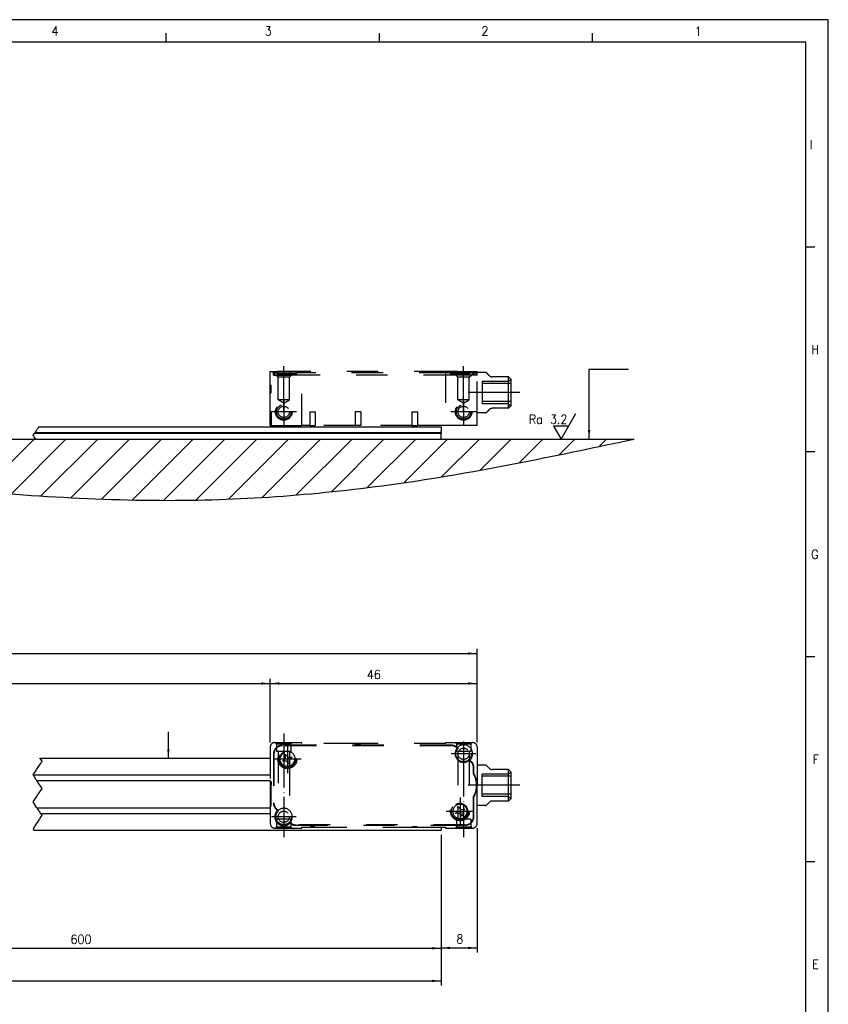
# Model space of a CAD drawing. Header units: millimetres. Extents: x -85 to 2008, y -72 to 348.
# Tile 5 of 6: x 329 to 509, y 129 to 348. Entities that reach past the tile are written whole.
import ezdxf

# ---------------------------------------------------------------- set-up
doc = ezdxf.new("R2010")
doc.units = ezdxf.units.MM
doc.linetypes.add('DASHED', pattern=[15, 7, -8])
doc.linetypes.add('DOT_CENTER', pattern=[14, 12, -1, 0, -1])
doc.layers.add('1', color=7, linetype='Continuous')
doc.styles.add('CONVERTER_11', font='txt.shx', dxfattribs={"width": 0.9})
doc.dimstyles.new('ME10_DIM_21', dxfattribs={"dimtxt": 2, "dimasz": 2, "dimexe": 1, "dimexo": 1, "dimgap": 1, "dimtad": 1, "dimdsep": 46, "dimtxsty": 'CONVERTER_11', "dimsah": 1, "dimcen": 0.09, "dimclrd": 2, "dimclre": 2, "dimclrt": 2, "dimadec": 0, "dimazin": 0, "dimtfac": 1, "dimtdec": 4, "dimtix": 1, "dimtmove": 0, "dimatfit": 3, "dimfxl": 1, "dimtolj": 1, "dimtzin": 0, "dimarcsym": 0})
doc.dimstyles.new('ME10_DIM_22', dxfattribs={"dimtxt": 2, "dimasz": 2, "dimexe": 1, "dimexo": 1, "dimgap": 1, "dimtad": 1, "dimdsep": 46, "dimtxsty": 'CONVERTER_11', "dimsah": 1, "dimcen": 0.09, "dimclrd": 2, "dimclre": 2, "dimclrt": 2, "dimadec": 0, "dimazin": 0, "dimtfac": 1, "dimtdec": 4, "dimtix": 1, "dimtmove": 0, "dimatfit": 3, "dimfxl": 1, "dimtolj": 1, "dimtzin": 0, "dimarcsym": 0})
doc.dimstyles.new('ME10_DIM_23', dxfattribs={"dimtxt": 2, "dimasz": 2, "dimexe": 1, "dimexo": 1, "dimgap": 1, "dimtad": 1, "dimdsep": 46, "dimtxsty": 'CONVERTER_11', "dimsah": 1, "dimcen": 0.09, "dimclrd": 2, "dimclre": 2, "dimclrt": 2, "dimadec": 0, "dimazin": 0, "dimtfac": 1, "dimtdec": 4, "dimtix": 1, "dimtmove": 0, "dimatfit": 3, "dimfxl": 1, "dimtolj": 1, "dimtzin": 0, "dimarcsym": 0})
doc.dimstyles.new('ME10_DIM_24', dxfattribs={"dimtxt": 2, "dimasz": 2, "dimexe": 1, "dimexo": 1, "dimgap": 1, "dimtad": 1, "dimdsep": 46, "dimtxsty": 'CONVERTER_11', "dimsah": 1, "dimcen": 0.09, "dimclrd": 2, "dimclre": 2, "dimclrt": 2, "dimadec": 0, "dimazin": 0, "dimtfac": 1, "dimtdec": 4, "dimtix": 1, "dimtmove": 0, "dimatfit": 3, "dimfxl": 1, "dimtolj": 1, "dimtzin": 0, "dimarcsym": 0})
doc.dimstyles.new('ME10_DIM_26', dxfattribs={"dimtxt": 2, "dimasz": 2, "dimexe": 1, "dimexo": 1, "dimgap": 1, "dimtad": 1, "dimdsep": 46, "dimtxsty": 'CONVERTER_11', "dimsah": 1, "dimcen": 0.09, "dimclrd": 2, "dimclre": 2, "dimclrt": 2, "dimadec": 0, "dimazin": 0, "dimtfac": 1, "dimtdec": 4, "dimtix": 1, "dimtmove": 0, "dimatfit": 3, "dimfxl": 1, "dimtolj": 1, "dimtzin": 0, "dimarcsym": 0})
doc.dimstyles.new('ME10_DIM_27', dxfattribs={"dimtxt": 2, "dimasz": 2, "dimexe": 1, "dimexo": 1, "dimgap": 1, "dimtad": 1, "dimdsep": 46, "dimtxsty": 'CONVERTER_11', "dimsah": 1, "dimcen": 0.09, "dimclrd": 2, "dimclre": 2, "dimclrt": 2, "dimadec": 0, "dimazin": 0, "dimtfac": 1, "dimtdec": 4, "dimtix": 1, "dimtmove": 0, "dimatfit": 3, "dimfxl": 1, "dimtolj": 1, "dimtzin": 0, "dimarcsym": 0})
doc.dimstyles.get("Standard").update_dxf_attribs({"dimtxt": 0.18, "dimasz": 0.18, "dimexe": 0.18, "dimexo": 0.0625, "dimgap": 0.09, "dimtad": 0, "dimtih": 1, "dimtoh": 1, "dimdec": 4, "dimzin": 0, "dimdsep": 46, "dimtxsty": 'Standard', "dimcen": 0.09, "dimadec": 0, "dimazin": 0, "dimtfac": 1, "dimtdec": 4, "dimtofl": 0, "dimtmove": 0, "dimatfit": 3, "dimfxl": 1, "dimtolj": 1, "dimtzin": 0, "dimarcsym": 0})

# ---------------------------------------------------------------- blocks, each defined once
blk = doc.blocks.new('AM_CREATE_SYMBOL_SURFACE', base_point=(449.65, 254.71))
at = {"layer": '1', "color": 7, "linetype": 'Continuous'}
for p, q in [((449.65, 254.71), (452.95, 260.43)), ((451.3, 257.57), (448, 257.57)), ((448, 257.57), (449.65, 254.71))]:
    blk.add_line(p, q, dxfattribs=at)
at = {"layer": '1', "color": 4, "insert": (451.05, 258.11), "char_height": 2, "attachment_point": 9, "line_spacing_factor": 1.20048, "style": 'CONVERTER_11'}
blk.add_mtext('Ra 3.2', dxfattribs=at)
blk = doc.blocks.new('CABEZA_REGLA_EXPOSED_1__4', base_point=(384.99, 257.76))
at = {"color": 2, "linetype": 'DASHED'}
for p, q in [((384.99, 266.86), (384.99, 269.76)), ((384.99, 269.76), (385.69, 269.76)), ((385.69, 269.76), (385.99, 269.76)), ((385.69, 268.96), (385.69, 269.76)), ((385.79, 269.46), (386.69, 269.46)), ((385.79, 268.96), (385.79, 269.46)), ((385.99, 269.76), (386.58, 269.76)), ((385.99, 268.96), (385.99, 269.76)), ((386.58, 268.96), (386.58, 269.76)), ((389.41, 269.76), (386.58, 269.76)), ((386.72, 269.46), (386.69, 269.46)), ((386.69, 269.16), (386.69, 269.46)), ((386.89, 269.46), (386.72, 269.46)), ((386.72, 268.96), (386.72, 269.46)), ((386.89, 269.46), (387.71, 269.46)), ((386.89, 269.32), (386.89, 269.46)), ((386.89, 269.32), (390.69, 269.32)), ((387.03, 269.16), (386.89, 269.32)), ((387.71, 269.46), (388.34, 269.46)), ((387.71, 269.46), (387.71, 268.96)), ((388.34, 269.46), (388.37, 269.46)), ((388.34, 269.46), (388.34, 268.96)), ((388.37, 269.46), (388.62, 269.46)), ((388.37, 269.46), (388.37, 268.96)), ((388.62, 269.46), (388.96, 269.46)), ((388.62, 269.46), (388.62, 268.96)), ((388.96, 269.46), (389.21, 269.46)), ((388.96, 269.46), (388.96, 268.96)), ((389.21, 269.46), (389.24, 269.46)), ((389.21, 269.46), (389.21, 268.96)), ((389.24, 269.46), (389.4, 269.46)), ((389.24, 269.46), (389.24, 268.96)), ((389.41, 269.76), (389.4, 269.46)), ((389.4, 269.46), (389.87, 269.46)), ((389.4, 268.96), (389.4, 269.46)), ((391.99, 269.76), (389.41, 269.76)), ((389.87, 269.46), (389.89, 269.46)), ((389.87, 269.46), (389.87, 268.96)), ((389.89, 269.46), (390.69, 269.46)), ((389.89, 268.96), (389.89, 269.46)), ((390.55, 269.16), (390.69, 269.32)), ((390.69, 269.32), (390.69, 269.46)), ((390.89, 269.46), (390.69, 269.46)), ((390.89, 269.16), (390.89, 269.46)), ((425.09, 269.46), (390.89, 269.46)), ((391.99, 257.76), (391.99, 269.76)), ((423.99, 269.76), (391.99, 269.76)), ((423.99, 269.76), (423.99, 257.76)), ((426.57, 269.76), (423.99, 269.76)), ((425.09, 269.16), (425.09, 269.46)), ((425.29, 269.46), (425.09, 269.46)), ((426.09, 269.46), (425.29, 269.46)), ((425.29, 269.32), (425.29, 269.46)), ((425.29, 269.32), (426.24, 269.32)), ((425.43, 269.16), (425.29, 269.32)), ((426.11, 269.46), (426.09, 269.46)), ((426.09, 268.96), (426.09, 269.46)), ((426.57, 269.46), (426.11, 269.46)), ((426.11, 269.46), (426.11, 268.96)), ((426.24, 269.32), (429.09, 269.32)), ((426.57, 269.76), (429.4, 269.76)), ((426.57, 269.76), (426.57, 269.46)), ((426.74, 269.46), (426.57, 269.46)), ((426.57, 269.46), (426.57, 268.96)), ((426.77, 269.46), (426.74, 269.46)), ((426.74, 269.46), (426.74, 268.96)), ((426.77, 269.46), (426.77, 268.96)), ((427.02, 269.46), (426.77, 269.46)), ((427.02, 269.46), (427.02, 268.96)), ((427.36, 269.46), (427.02, 269.46)), ((427.36, 269.46), (427.36, 268.96)), ((427.61, 269.46), (427.36, 269.46)), ((427.61, 269.46), (427.61, 268.96)), ((427.64, 269.46), (427.61, 269.46)), ((427.64, 269.46), (427.64, 268.96)), ((428.27, 269.46), (427.64, 269.46)), ((429.09, 269.46), (428.27, 269.46)), ((428.27, 269.46), (428.27, 268.96)), ((428.95, 269.16), (429.09, 269.32)), ((429.26, 269.46), (429.09, 269.46)), ((429.09, 269.32), (429.09, 269.46)), ((429.29, 269.46), (429.26, 269.46)), ((429.26, 268.96), (429.26, 269.46)), ((429.29, 269.16), (429.29, 269.46)), ((430.19, 269.46), (429.29, 269.46)), ((429.4, 269.76), (429.99, 269.76)), ((429.4, 268.96), (429.4, 269.76)), ((429.99, 269.76), (430.29, 269.76)), ((429.99, 268.96), (429.99, 269.76)), ((430.19, 269.46), (430.19, 268.96)), ((430.19, 269.46), (430.89, 269.46)), ((430.29, 269.76), (430.99, 269.76)), ((430.29, 269.76), (430.29, 268.96)), ((430.89, 268.96), (430.89, 269.46)), ((430.99, 269.56), (430.99, 269.76)), ((430.99, 268.96), (430.99, 269.56)), ((432.78, 269.56), (430.99, 269.56)), ((433.7, 268.86), (433.14, 269.42)), ((385.69, 268.96), (385.79, 268.96)), ((385.79, 268.96), (385.99, 268.96)), ((385.99, 268.96), (386.24, 268.96)), ((386.74, 268.46), (386.24, 268.96)), ((386.24, 268.96), (386.58, 268.96)), ((386.58, 268.96), (386.72, 268.96)), ((387.03, 269.16), (386.69, 269.16)), ((386.72, 268.96), (387.71, 268.96)), ((389.24, 268.46), (386.74, 268.46)), ((386.74, 263.46), (386.74, 268.46)), ((390.55, 269.16), (387.03, 269.16)), ((387.71, 268.96), (388.34, 268.96)), ((388.34, 268.96), (388.37, 268.96)), ((388.37, 268.96), (388.62, 268.96)), ((388.62, 268.96), (388.96, 268.96)), ((388.96, 268.96), (389.21, 268.96)), ((389.21, 268.96), (389.24, 268.96)), ((389.24, 268.96), (389.4, 268.96)), ((389.24, 268.46), (389.74, 268.96)), ((389.24, 263.46), (389.24, 268.46)), ((389.4, 268.96), (389.74, 268.96)), ((389.74, 268.96), (389.87, 268.96)), ((389.87, 268.96), (389.89, 268.96)), ((426.09, 268.96), (389.89, 268.96)), ((390.89, 269.16), (390.55, 269.16)), ((425.43, 269.16), (425.09, 269.16)), ((428.95, 269.16), (425.43, 269.16)), ((426.11, 268.96), (426.09, 268.96)), ((426.24, 268.96), (426.11, 268.96)), ((426.57, 268.96), (426.24, 268.96)), ((426.74, 268.46), (426.24, 268.96)), ((426.74, 268.96), (426.57, 268.96)), ((426.77, 268.96), (426.74, 268.96)), ((426.74, 263.46), (426.74, 268.46)), ((429.24, 268.46), (426.74, 268.46)), ((427.02, 268.96), (426.77, 268.96)), ((427.36, 268.96), (427.02, 268.96)), ((427.61, 268.96), (427.36, 268.96)), ((427.64, 268.96), (427.61, 268.96)), ((428.27, 268.96), (427.64, 268.96)), ((429.26, 268.96), (428.27, 268.96)), ((429.29, 269.16), (428.95, 269.16)), ((429.24, 268.46), (429.74, 268.96)), ((429.24, 263.46), (429.24, 268.46)), ((429.4, 268.96), (429.26, 268.96)), ((429.74, 268.96), (429.4, 268.96)), ((429.99, 268.96), (429.74, 268.96)), ((430.19, 268.96), (429.99, 268.96)), ((430.29, 268.96), (430.19, 268.96)), ((430.89, 268.96), (430.29, 268.96)), ((430.99, 268.96), (430.89, 268.96)), ((430.99, 260.56), (430.99, 268.96)), ((432.08, 267.56), (432.08, 267.06)), ((437.99, 267.56), (432.08, 267.56)), ((437.99, 268.56), (434.4, 268.56)), ((437.99, 261.56), (437.99, 268.56)), ((438.49, 268.06), (437.99, 268.56)), ((437.99, 267.56), (438.49, 268.06)), ((438.49, 268.06), (438.49, 267.06)), ((384.99, 264.86), (384.99, 266.86)), ((385.19, 266.66), (384.99, 266.86)), ((385.19, 265.06), (384.99, 264.86)), ((385.19, 265.06), (385.19, 266.66)), ((432.08, 267.06), (432.08, 263.06)), ((438.49, 267.06), (432.08, 267.06)), ((438.49, 267.06), (438.49, 263.06)), ((384.99, 260.76), (384.99, 264.86)), ((389.24, 263.46), (386.74, 263.46)), ((387.99, 262.71), (386.74, 263.46)), ((387.99, 262.71), (389.24, 263.46)), ((429.24, 263.46), (426.74, 263.46)), ((427.99, 262.71), (426.74, 263.46)), ((427.99, 262.71), (429.24, 263.46)), ((432.08, 263.06), (432.08, 262.56)), ((438.49, 263.06), (432.08, 263.06)), ((438.49, 263.06), (438.49, 262.06)), ((385.19, 260.76), (384.99, 260.76)), ((384.99, 257.76), (384.99, 260.76)), ((385.19, 260.76), (385.19, 257.76)), ((393.77, 260.76), (393.77, 257.76)), ((393.77, 260.76), (395.01, 260.76)), ((395.01, 260.76), (395.01, 257.76)), ((403.87, 260.76), (403.87, 257.76)), ((405.11, 260.76), (403.87, 260.76)), ((405.11, 260.76), (405.11, 257.76)), ((416.47, 260.76), (416.47, 257.76)), ((416.47, 260.76), (417.71, 260.76)), ((417.71, 260.76), (417.71, 257.76)), ((432.78, 260.56), (430.99, 260.56)), ((430.99, 257.76), (430.99, 260.56)), ((437.99, 262.56), (432.08, 262.56)), ((433.7, 261.27), (433.14, 260.71)), ((437.99, 261.56), (434.4, 261.56)), ((437.99, 262.56), (438.49, 262.06)), ((438.49, 262.06), (437.99, 261.56)), ((384.99, 257.76), (385.19, 257.76)), ((385.19, 257.76), (391.99, 257.76)), ((393.77, 257.76), (391.99, 257.76)), ((393.77, 257.76), (395.01, 257.76)), ((403.87, 257.76), (395.01, 257.76)), ((405.11, 257.76), (403.87, 257.76)), ((416.47, 257.76), (405.11, 257.76)), ((416.47, 257.76), (417.71, 257.76)), ((423.99, 257.76), (417.71, 257.76)), ((430.99, 257.76), (423.99, 257.76))]:
    blk.add_line(p, q, dxfattribs=at)
for centre, radius in [((387.99, 260.76), 1.85), ((387.99, 260.76), 1.6), ((387.99, 260.76), 1.25), ((427.99, 260.76), 1.85), ((427.99, 260.76), 1.6), ((427.99, 260.76), 1.25)]:
    blk.add_circle(centre, radius, dxfattribs=at)
for centre, radius, start, end in [((432.78, 269.06), 0.5, 45, 90), ((434.4, 269.56), 1, 225, 270), ((432.78, 261.06), 0.5, 270, 315), ((434.4, 260.56), 1, 90, 135)]:
    blk.add_arc(centre, radius, start, end, dxfattribs=at)
at = {"layer": '1', "color": 2, "linetype": 'DOT_CENTER'}
for p, q in [((387.99, 260.71), (387.99, 270.96)), ((427.99, 260.71), (427.99, 270.96)), ((440.49, 265.06), (428.99, 265.06)), ((387.99, 263.61), (387.99, 257.91)), ((427.99, 263.61), (427.99, 257.91)), ((390.84, 260.76), (385.14, 260.76)), ((430.84, 260.76), (425.14, 260.76))]:
    blk.add_line(p, q, dxfattribs=at)
blk = doc.blocks.new('Regla_64__5', base_point=(32.99, 250.26))
at = {"color": 2, "linetype": 'DOT_CENTER'}
for p, q in [((332.62, 256.06), (332.68, 256.16)), ((332.68, 256.16), (332.88, 256.46)), ((332.88, 256.46), (332.92, 256.51)), ((332.92, 256.51), (333.18, 256.91)), ((333.25, 257.01), (333.18, 256.91)), ((333.25, 257.01), (333.3, 257.09)), ((333.35, 257.16), (333.3, 257.09)), ((333.35, 257.16), (333.42, 257.26)), ((333.49, 257.38), (333.42, 257.26)), ((333.52, 257.41), (333.49, 257.38)), ((332.24, 255.5), (332.55, 255.96)), ((332.43, 255.21), (332.24, 255.5)), ((332.43, 255.21), (332.76, 254.71)), ((332.55, 255.96), (332.62, 256.06))]:
    blk.add_line(p, q, dxfattribs=at)
at = {"color": 7, "linetype": 'Continuous'}
for p, q in [((332.68, 256.16), (422.99, 256.16)), ((333.52, 257.41), (422.99, 257.41)), ((422.99, 257.41), (422.99, 257.01)), ((422.99, 257.01), (422.99, 256.51)), ((422.99, 256.46), (422.99, 256.51)), ((422.99, 256.16), (422.99, 256.46)), ((422.99, 256.16), (422.99, 256.06)), ((422.99, 255.96), (332.55, 255.96)), ((332.62, 256.06), (422.99, 256.06)), ((332.76, 254.71), (422.99, 254.71)), ((422.99, 256.06), (422.99, 255.96)), ((422.99, 254.71), (422.99, 255.96))]:
    blk.add_line(p, q, dxfattribs=at)
blk = doc.blocks.new('EXG_EXGA-1240__7', base_point=(24.99, 250.26))
for name, p in [('CABEZA_REGLA_EXPOSED_1__4', (384.99, 257.76)), ('Regla_64__5', (32.99, 250.26))]:
    blk.add_blockref(name, p)
blk = doc.blocks.new('Regla_64__19', base_point=(32.99, 159.73))
at = {"color": 2, "linetype": 'DOT_CENTER'}
for p, q in [((333.1, 181.32), (333.4, 181.77)), ((333.4, 181.77), (333.76, 182.3)), ((333.76, 182.3), (334.05, 182.75)), ((333.84, 183.63), (333.77, 183.73)), ((333.84, 183.63), (334.1, 183.23)), ((334.14, 182.88), (334.05, 182.75)), ((334.24, 183.03), (334.1, 183.23)), ((334.14, 182.88), (334.24, 183.03)), ((332.24, 180.03), (332.34, 180.18)), ((332.44, 179.73), (332.24, 180.03)), ((332.34, 180.18), (332.61, 180.58)), ((332.54, 179.58), (332.44, 179.73)), ((332.54, 179.58), (332.64, 179.43)), ((332.61, 180.58), (332.78, 180.83)), ((332.78, 180.83), (333.01, 181.19)), ((333.1, 181.32), (333.01, 181.19)), ((332.97, 178.93), (332.64, 179.43)), ((332.97, 178.93), (333.07, 178.78)), ((333.1, 178.73), (333.07, 178.78)), ((333.17, 178.63), (333.1, 178.73)), ((334.24, 177.03), (333.17, 178.63)), ((332.24, 174.03), (333.31, 175.63)), ((333.31, 175.63), (333.38, 175.73)), ((333.38, 175.73), (333.44, 175.83)), ((333.44, 175.83), (334.24, 177.03)), ((333.04, 172.83), (332.24, 174.03)), ((333.1, 172.73), (333.04, 172.83)), ((333.14, 172.68), (333.1, 172.73)), ((333.14, 172.68), (333.24, 172.53)), ((333.57, 172.03), (333.24, 172.53)), ((333.57, 172.03), (333.67, 171.88)), ((333.77, 171.73), (333.67, 171.88)), ((333.97, 171.43), (333.77, 171.73)), ((334.07, 171.28), (333.97, 171.43)), ((333.98, 170.63), (334.14, 170.88)), ((334.24, 171.03), (334.07, 171.28)), ((334.14, 170.88), (334.24, 171.03)), ((332.38, 168.23), (332.61, 168.59)), ((332.7, 168.72), (332.61, 168.59)), ((332.7, 168.72), (333, 169.17)), ((333, 169.17), (333.36, 169.7)), ((333.36, 169.7), (333.65, 170.15)), ((333.74, 170.28), (333.65, 170.15)), ((333.74, 170.28), (333.98, 170.63)), ((332.38, 168.23), (332.24, 168.03)), ((332.24, 168.03), (332.37, 167.83)), ((332.37, 167.83), (332.44, 167.73))]:
    blk.add_line(p, q, dxfattribs=at)
at = {"color": 7, "linetype": 'Continuous'}
for p, q in [((333.77, 183.73), (384.99, 183.73)), ((332.24, 180.03), (384.99, 180.03)), ((384.99, 178.73), (333.1, 178.73)), ((333.1, 172.73), (384.99, 172.73)), ((333.97, 171.43), (384.99, 171.43)), ((332.44, 167.73), (422.99, 167.73)), ((422.99, 168.43), (422.99, 167.73))]:
    blk.add_line(p, q, dxfattribs=at)
blk = doc.blocks.new('CABEZA_REGLA_EXPOSED_1__20', base_point=(384.99, 168.23))
at = {"color": 2, "linetype": 'DASHED'}
for p, q in [((384.99, 186.23), (384.99, 178.73)), ((385.99, 187.23), (386.14, 187.23)), ((386.14, 187.23), (389.84, 187.23)), ((386.39, 186.98), (386.14, 187.23)), ((386.39, 186.98), (389.59, 186.98)), ((386.39, 186.98), (386.39, 185.23)), ((425.26, 186.63), (387.69, 186.63)), ((425.26, 186.53), (387.69, 186.53)), ((389.59, 186.98), (389.84, 187.23)), ((389.59, 186.98), (389.59, 185.23)), ((389.84, 187.23), (391.99, 187.23)), ((391.99, 187.03), (391.99, 187.23)), ((403.87, 187.03), (391.99, 187.03)), ((405.11, 187.03), (403.87, 187.03)), ((423.99, 187.03), (405.11, 187.03)), ((423.99, 187.23), (426.14, 187.23)), ((423.99, 187.23), (423.99, 187.03)), ((426.39, 186.98), (426.14, 187.23)), ((426.14, 187.23), (429.84, 187.23)), ((426.39, 186.98), (426.39, 185.23)), ((426.39, 186.98), (429.59, 186.98)), ((429.59, 186.98), (429.84, 187.23)), ((429.59, 186.98), (429.59, 185.23)), ((429.84, 187.23), (429.99, 187.23)), ((430.99, 186.23), (430.99, 182.23)), ((385.69, 184.63), (385.69, 173.86)), ((385.79, 184.63), (385.79, 173.86)), ((386.74, 185.23), (386.39, 185.23)), ((389.24, 185.24), (386.74, 185.23)), ((386.74, 185.23), (386.74, 170.23)), ((388.34, 184.62), (388.96, 183.95)), ((388.37, 183.7), (388.34, 184.62)), ((388.96, 183.95), (389.87, 183.99)), ((389.87, 183.99), (389.21, 183.36)), ((389.59, 185.23), (389.24, 185.24)), ((389.24, 185.24), (389.24, 182.45)), ((426.74, 185.23), (426.39, 185.23)), ((426.74, 185.23), (426.74, 184.73)), ((429.24, 185.23), (426.74, 185.23)), ((426.74, 184.73), (426.74, 173.02)), ((429.24, 185.23), (429.24, 184.73)), ((429.59, 185.23), (429.24, 185.23)), ((429.24, 184.73), (429.24, 170.23)), ((387.71, 183.08), (388.37, 183.7)), ((388.62, 183.12), (387.71, 183.08)), ((389.24, 182.45), (388.62, 183.12)), ((389.21, 183.36), (389.24, 182.45)), ((389.24, 182.45), (389.24, 170.73)), ((429.63, 182.95), (429.26, 183.32)), ((429.4, 183.32), (429.7, 183.02)), ((430.99, 182.23), (430.99, 177.73)), ((432.78, 182.23), (430.99, 182.23)), ((433.7, 181.53), (433.14, 182.09)), ((430.19, 180.26), (430.19, 181.61)), ((430.29, 180.29), (430.29, 181.61)), ((437.99, 180.23), (432.08, 180.23)), ((432.08, 179.73), (432.08, 180.23)), ((438.49, 179.73), (432.08, 179.73)), ((432.08, 175.73), (432.08, 179.73)), ((437.99, 181.23), (434.4, 181.23)), ((437.99, 177.73), (437.99, 181.23)), ((438.49, 180.73), (437.99, 181.23)), ((437.99, 180.23), (438.49, 180.73)), ((438.49, 180.73), (438.49, 179.73)), ((438.49, 179.73), (438.49, 177.73)), ((384.99, 178.73), (384.99, 178.71)), ((385.19, 178.53), (384.99, 178.73)), ((384.99, 178.71), (384.99, 176.73)), ((385.19, 178.53), (385.19, 177.83)), ((385.19, 176.93), (385.19, 177.83)), ((430.99, 173.23), (430.99, 177.73)), ((437.99, 174.23), (437.99, 177.73)), ((438.49, 177.73), (438.49, 175.73)), ((385.19, 176.93), (384.99, 176.73)), ((384.99, 176.73), (384.99, 172.76)), ((385.19, 173.63), (385.19, 176.93)), ((430.19, 170.83), (430.19, 175.21)), ((430.29, 170.83), (430.29, 175.18)), ((432.08, 175.23), (432.08, 175.73)), ((438.49, 175.73), (432.08, 175.73)), ((437.99, 175.23), (432.08, 175.23)), ((437.99, 175.23), (438.49, 174.73)), ((438.49, 175.73), (438.49, 174.73)), ((426.77, 172.1), (426.74, 173.02)), ((426.74, 173.02), (426.74, 170.23)), ((426.74, 173.02), (427.36, 172.35)), ((432.78, 173.23), (430.99, 173.23)), ((430.99, 169.23), (430.99, 173.23)), ((433.7, 173.94), (433.14, 173.38)), ((437.99, 174.23), (434.4, 174.23)), ((438.49, 174.73), (437.99, 174.23)), ((384.99, 172.76), (384.99, 169.23)), ((386.58, 172.15), (386.28, 172.45)), ((386.72, 172.15), (386.35, 172.52)), ((426.11, 171.48), (426.77, 172.1)), ((427.02, 171.52), (426.11, 171.48)), ((427.64, 170.85), (427.02, 171.52)), ((427.36, 172.35), (428.27, 172.39)), ((428.27, 172.39), (427.61, 171.76)), ((427.61, 171.76), (427.64, 170.85)), ((386.39, 170.23), (386.39, 168.48)), ((386.74, 170.23), (386.39, 170.23)), ((389.24, 170.23), (386.74, 170.23)), ((389.24, 170.73), (389.24, 170.23)), ((389.59, 170.23), (389.24, 170.23)), ((389.59, 170.23), (389.59, 168.48)), ((428.29, 168.93), (390.72, 168.93)), ((390.72, 168.83), (428.29, 168.83)), ((426.39, 170.23), (426.39, 168.48)), ((426.74, 170.23), (426.39, 170.23)), ((429.24, 170.23), (426.74, 170.23)), ((429.59, 170.23), (429.24, 170.23)), ((429.59, 170.23), (429.59, 168.48)), ((386.39, 168.48), (386.14, 168.23)), ((386.39, 168.48), (389.59, 168.48)), ((389.59, 168.48), (389.84, 168.23)), ((391.99, 168.23), (391.99, 168.43)), ((391.99, 168.43), (393.77, 168.43)), ((393.77, 168.43), (395.01, 168.43)), ((395.01, 168.43), (416.47, 168.43)), ((416.47, 168.43), (417.71, 168.43)), ((417.71, 168.43), (423.99, 168.43)), ((423.99, 168.43), (423.99, 168.23)), ((423.99, 168.23), (426.14, 168.23)), ((426.39, 168.48), (426.14, 168.23)), ((426.14, 168.23), (429.84, 168.23)), ((426.39, 168.48), (429.59, 168.48)), ((429.59, 168.48), (429.84, 168.23)), ((429.84, 168.23), (429.99, 168.23))]:
    blk.add_line(p, q, dxfattribs=at)
at = {"color": 7, "linetype": 'Continuous'}
for p, q in [((385.99, 168.23), (386.14, 168.23)), ((386.14, 168.23), (389.84, 168.23)), ((389.84, 168.23), (391.99, 168.23))]:
    blk.add_line(p, q, dxfattribs=at)
at = {"color": 2, "linetype": 'DASHED'}
for centre, radius in [((427.99, 184.73), 1.75), ((388.79, 183.53), 2.1), ((388.79, 183.53), 1.9), ((388.79, 183.53), 1.6), ((427.99, 184.73), 1.25), ((427.19, 171.93), 2.1), ((427.19, 171.93), 1.9), ((387.99, 170.73), 1.75), ((387.99, 170.73), 1.25)]:
    blk.add_circle(centre, radius, dxfattribs=at)
for centre, radius, start, end in [((385.99, 186.23), 1, 90, 180), ((387.69, 184.63), 2, 90, 180), ((387.69, 184.63), 1.9, 90, 180), ((404.49, 188.93), 2, 251.8051, 288.1949), ((425.26, 184.63), 2, 49.0546, 90), ((425.26, 184.63), 1.9, 46.1691, 90), ((427.99, 184.73), 2, 315, 135.1434), ((429.99, 186.23), 1, 0, 90), ((388.79, 183.53), 1.76, 75.1735, 240.0377), ((388.79, 183.53), 1.76, 240.0377, 75.1735), ((427.99, 184.73), 1.9, 138.0289, 311.983), ((428.29, 181.61), 1.9, 0, 45), ((428.29, 181.61), 2, 0, 45), ((432.78, 181.73), 0.5, 45, 90), ((425.99, 177.73), 4.9, 328.9973, 31.0027), ((425.99, 177.73), 5, 0, 30.6834), ((434.4, 182.23), 1, 225, 270), ((383.19, 177.83), 2, 0, 25.8419), ((425.99, 177.73), 5, 329.3166, 0), ((383.19, 173.63), 2, 334.1581, 0), ((387.69, 173.86), 2, 180, 225), ((387.69, 173.86), 1.9, 180, 225), ((427.19, 171.93), 1.76, 255.1735, 240.0377), ((427.19, 171.93), 1.59, 60.0377, 240.0377), ((427.19, 171.93), 1.59, 240.0377, 60.0377), ((432.78, 173.73), 0.5, 270, 315), ((434.4, 173.23), 1, 90, 135), ((387.99, 170.73), 2, 135, 315.1434), ((387.99, 170.73), 1.9, 318.0289, 131.983), ((428.29, 170.83), 1.9, 270, 0), ((428.29, 170.83), 2, 270, 0), ((385.99, 169.23), 1, 180, 270), ((390.72, 170.83), 1.9, 226.1691, 270), ((390.72, 170.83), 2, 229.0546, 270), ((427.19, 171.93), 1.76, 240.0377, 255.1735), ((429.99, 169.23), 1, 270, 0), ((394.39, 166.53), 2, 71.8051, 108.1949), ((417.09, 166.53), 2, 71.8051, 108.1949)]:
    blk.add_arc(centre, radius, start, end, dxfattribs=at)
at = {"layer": '1', "color": 2, "linetype": 'DOT_CENTER'}
for p, q in [((387.99, 189.23), (387.99, 166.23)), ((388.79, 186.63), (388.79, 180.43)), ((427.98, 187.23), (427.99, 166.23)), ((427.99, 187.48), (427.99, 181.98)), ((430.74, 184.73), (425.24, 184.73)), ((391.89, 183.53), (385.69, 183.53)), ((440.49, 177.73), (428.99, 177.73)), ((387.99, 173.48), (387.99, 167.98)), ((427.19, 175.03), (427.19, 168.83)), ((430.29, 171.93), (424.09, 171.93)), ((390.74, 170.73), (385.24, 170.73))]:
    blk.add_line(p, q, dxfattribs=at)
blk = doc.blocks.new('EXG_EXGA-1240__22', base_point=(24.99, 157.9))
for name, p in [('CABEZA_REGLA_EXPOSED_1__20', (384.99, 168.23)), ('Regla_64__19', (32.99, 159.73))]:
    blk.add_blockref(name, p)
blk = doc.blocks.new('*D45')
at = {"layer": '1', "color": 2, "linetype": 'Continuous'}
for p, q in [((32.99, 166.73), (32.99, 133.24)), ((422.99, 166.73), (422.99, 133.24)), ((32.99, 134.24), (422.99, 134.24))]:
    blk.add_line(p, q, dxfattribs=at)
at = {"layer": '1', "color": 2}
for points in [[(34.99, 134.51), (34.99, 133.98), (32.99, 134.24)], [(420.99, 133.98), (420.99, 134.51), (422.99, 134.24)]]:
    blk.add_solid(points, dxfattribs=at)
at = {"layer": '1', "color": 2, "insert": (216.93, 135.24), "char_height": 2, "attachment_point": 7, "rotation": 0.0001, "line_spacing_factor": 0.60024, "style": 'CONVERTER_11'}
blk.add_mtext('CM+30', dxfattribs=at)
blk = doc.blocks.new('*D46')
at = {"layer": '1', "color": 2, "linetype": 'Continuous'}
for p, q in [((24.99, 187.23), (24.99, 208.04)), ((430.99, 187.23), (430.99, 208.04)), ((24.99, 207.04), (430.99, 207.04))]:
    blk.add_line(p, q, dxfattribs=at)
at = {"layer": '1', "color": 2}
for points in [[(26.99, 207.3), (26.99, 206.77), (24.99, 207.04)], [(428.99, 206.77), (428.99, 207.3), (430.99, 207.04)]]:
    blk.add_solid(points, dxfattribs=at)
at = {"layer": '1', "color": 2, "insert": (213.1, 208.04), "char_height": 2, "attachment_point": 7, "rotation": 0.0001, "line_spacing_factor": 0.60024, "style": 'CONVERTER_11'}
blk.add_mtext('CM+46', dxfattribs=at)
blk = doc.blocks.new('*D47')
at = {"layer": '1', "color": 2, "linetype": 'Continuous'}
for p, q in [((384.99, 187.23), (384.99, 201.37)), ((384.99, 200.37), (430.99, 200.37)), ((430.99, 187.23), (430.99, 201.37))]:
    blk.add_line(p, q, dxfattribs=at)
at = {"layer": '1', "color": 2}
for points in [[(386.99, 200.64), (386.99, 200.11), (384.99, 200.37)], [(428.99, 200.11), (428.99, 200.64), (430.99, 200.37)]]:
    blk.add_solid(points, dxfattribs=at)
at = {"layer": '1', "color": 2, "insert": (406.49, 201.37), "char_height": 2, "attachment_point": 7, "rotation": 0.0001, "line_spacing_factor": 0.60024, "style": 'CONVERTER_11'}
blk.add_mtext('46', dxfattribs=at)
blk = doc.blocks.new('*D48')
at = {"layer": '1', "color": 2, "linetype": 'Continuous'}
for p, q in [((24.99, 187.23), (24.99, 201.37)), ((24.99, 200.37), (384.99, 200.37)), ((384.99, 187.23), (384.99, 201.37))]:
    blk.add_line(p, q, dxfattribs=at)
at = {"layer": '1', "color": 2}
for points in [[(26.99, 200.64), (26.99, 200.11), (24.99, 200.37)], [(382.99, 200.11), (382.99, 200.64), (384.99, 200.37)]]:
    blk.add_solid(points, dxfattribs=at)
at = {"layer": '1', "color": 2, "insert": (198.96, 201.37), "char_height": 2, "attachment_point": 7, "rotation": 0.0001, "line_spacing_factor": 0.60024, "style": 'CONVERTER_11'}
blk.add_mtext('CM', dxfattribs=at)
blk = doc.blocks.new('*D50')
at = {"layer": '1', "color": 2, "linetype": 'Continuous'}
for p, q in [((422.99, 166.73), (422.99, 140.57)), ((430.99, 168.23), (430.99, 140.57)), ((422.99, 141.57), (430.99, 141.57))]:
    blk.add_line(p, q, dxfattribs=at)
at = {"layer": '1', "color": 2}
for points in [[(424.99, 141.84), (424.99, 141.31), (422.99, 141.57)], [(428.99, 141.31), (428.99, 141.84), (430.99, 141.57)]]:
    blk.add_solid(points, dxfattribs=at)
at = {"layer": '1', "color": 2, "insert": (426.39, 142.57), "char_height": 2, "attachment_point": 7, "rotation": 0.0001, "line_spacing_factor": 0.60024, "style": 'CONVERTER_11'}
blk.add_mtext('8', dxfattribs=at)
blk = doc.blocks.new('*D51')
at = {"layer": '1', "color": 2, "linetype": 'Continuous'}
for p, q in [((262.99, 169.73), (262.99, 140.5)), ((422.99, 166.73), (422.99, 140.5)), ((262.99, 141.5), (422.99, 141.5))]:
    blk.add_line(p, q, dxfattribs=at)
at = {"layer": '1', "color": 2}
for points in [[(264.99, 141.76), (264.99, 141.23), (262.99, 141.5)], [(420.99, 141.23), (420.99, 141.76), (422.99, 141.5)]]:
    blk.add_solid(points, dxfattribs=at)
at = {"layer": '1', "color": 2, "insert": (340.59, 142.5), "char_height": 2, "attachment_point": 7, "rotation": 0.0001, "line_spacing_factor": 0.60024, "style": 'CONVERTER_11'}
blk.add_mtext('600', dxfattribs=at)
blk = doc.blocks.new('_A2', base_point=(504.09, -67.04))
at = {"layer": '1', "color": 2, "linetype": 'Continuous'}
for p, q in [((509.09, 347.96), (-84.91, 347.96)), ((509.09, -72.04), (509.09, 347.96)), ((361.84, 342.96), (361.84, 344.96)), ((409.26, 342.96), (409.26, 344.96)), ((456.67, 342.96), (456.67, 344.96)), ((506.09, 297.41), (504.09, 297.41)), ((506.09, 251.85), (504.09, 251.85)), ((506.09, 206.3), (504.09, 206.3)), ((506.09, 160.74), (504.09, 160.74))]:
    blk.add_line(p, q, dxfattribs=at)
at = {"layer": '1', "color": 7, "linetype": 'Continuous'}
for p, q in [((504.09, 342.96), (-64.91, 342.96)), ((504.09, -67.04), (504.09, 342.96))]:
    blk.add_line(p, q, dxfattribs=at)
at = {"layer": '1', "color": 2, "char_height": 2, "line_spacing_factor": 1.20048, "style": 'CONVERTER_11'}
for s, insert, attachment_point in [('4', (336.37, 345.45), 4), ('3', (383.74, 345.45), 4), ('2', (431.96, 345.48), 4), ('1', (479.38, 345.4), 4), ('I', (505.59, 320.19), 6), ('H', (507.03, 274.63), 6), ('G', (506.91, 229.08), 6), ('F', (506.99, 183.52), 6), ('E', (506.99, 137.96), 6)]:
    blk.add_mtext(s, dxfattribs=dict(at, insert=insert, attachment_point=attachment_point))
blk = doc.blocks.new('Alzado1', base_point=(164, 260))
at = {"layer": '1', "linetype": 'Continuous'}
h = blk.add_hatch(dxfattribs=at)
h.set_pattern_fill('_USER', color=3, scale=5, angle=45, pattern_type=0)
h.set_pattern_definition([(45, (0, 0), (-3.535534, 3.535534), [])])
edge = h.paths.add_edge_path()
edge.add_spline(control_points=[(0.897, 254.714), (35.601, 252.773), (105.003, 248.891), (180.651, 243.826), (227.918, 243.452), (243.358, 243.935), (255.436, 244.876), (264.772, 245.555), (274.697, 245.842), (285.636, 245.666), (297.005, 244.964), (314.334, 243.495), (337.198, 241.644), (373.075, 240.463), (416.337, 244.206), (449.377, 251.212), (465.897, 254.714)], knot_values=[0, 0, 0, 0, 104.2854823, 208.5535746, 227.3212247, 246.0758028, 254.8693593, 263.6639579, 274.1541942, 284.6437785, 296.4763741, 308.3160199, 336.8205908, 365.2863958, 415.9256261, 466.5647362, 466.5647362, 466.5647362, 466.5647362], degree=3, periodic=0)
edge.add_line((465.897, 254.714), (0.897, 254.714))
at = {"layer": '1', "color": 7, "linetype": 'Continuous'}
blk.add_line((0.897, 254.714), (465.897, 254.714), dxfattribs=at)
blk.add_open_spline([(0.897, 254.714), (35.601, 252.773), (105.003, 248.891), (180.651, 243.826), (227.918, 243.452), (243.358, 243.935), (255.436, 244.876), (264.772, 245.555), (274.697, 245.842), (285.636, 245.666), (297.005, 244.964), (314.334, 243.495), (337.198, 241.644), (373.075, 240.463), (416.337, 244.206), (449.377, 251.212), (465.897, 254.714)], degree=3, knots=[0, 0, 0, 0, 104.2854823, 208.5535746, 227.3212247, 246.0758028, 254.8693593, 263.6639579, 274.1541942, 284.6437785, 296.4763741, 308.3160199, 336.8205908, 365.2863958, 415.9256261, 466.5647362, 466.5647362, 466.5647362, 466.5647362], dxfattribs=at)
at = {"layer": '1', "color": 2}
blk.add_solid([(455.629, 256.714), (456.156, 256.714), (455.893, 254.714)], dxfattribs=at)
blk.add_blockref('EXG_EXGA-1240__7', (24.99, 250.256))
at = {"layer": '1'}
blk.add_blockref('AM_CREATE_SYMBOL_SURFACE', (449.65, 254.714), dxfattribs=at)
at = {"layer": '1', "color": 2, "linetype": 'Continuous', "has_arrowhead": 0}
blk.add_leader([(455.893, 254.714), (455.893, 270.262), (464.686, 270.278)], dimstyle='Standard', dxfattribs=at)
blk = doc.blocks.new('Superior1', base_point=(164, 172.527))
at = {"layer": '1', "color": 2}
blk.add_solid([(362.076, 185.734), (362.603, 185.734), (362.34, 183.734)], dxfattribs=at)
blk.add_blockref('EXG_EXGA-1240__22', (24.99, 157.904))
at = {"layer": '1'}
for base, p1, text, dimstyle, picture, middle in [((24.99, 207.036), (430.99, 186.234), 'CM+46', 'ME10_DIM_22', '*D46', (217.302, 209.036)), ((24.99, 200.372), (384.99, 186.234), 'CM', 'ME10_DIM_24', '*D48', (200.562, 202.372))]:
    dim = blk.add_linear_dim(base=base, p1=p1, p2=(24.99, 186.234), text=text, dimstyle=dimstyle, dxfattribs=at)
    dim.commit()
    dim.dimension.update_dxf_attribs({"geometry": picture, "text_midpoint": middle, "text_rotation": 0.00014})
for base, p1, p2, dimstyle, picture, middle in [((384.99, 200.372), (430.99, 186.234), (384.99, 186.234), 'ME10_DIM_23', '*D47', (407.99, 202.372)), ((262.99, 141.496), (422.99, 167.734), (262.99, 170.734), 'ME10_DIM_27', '*D51', (342.99, 143.496)), ((422.99, 141.574), (430.99, 169.234), (422.99, 167.734), 'ME10_DIM_26', '*D50', (426.99, 143.574))]:
    dim = blk.add_linear_dim(base=base, p1=p1, p2=p2, dimstyle=dimstyle, dxfattribs=at)
    dim.commit()
    dim.dimension.update_dxf_attribs({"geometry": picture, "text_midpoint": middle, "text_rotation": 0.00014})
dim = blk.add_aligned_dim(p1=(422.99, 167.734), p2=(32.99, 167.734), distance=33.491, text='CM+30', dimstyle='ME10_DIM_21', dxfattribs=at)
dim.commit()
dim.dimension.update_dxf_attribs({"geometry": '*D45', "text_midpoint": (221.129, 136.243), "text_rotation": 0.00014})
at = {"layer": '1', "color": 2, "linetype": 'Continuous', "has_arrowhead": 0}
blk.add_leader([(362.34, 183.734), (362.34, 189.591)], dimstyle='Standard', dxfattribs=at)

msp = doc.modelspace()

# ---------------------------------------------------------------- block references
for name, p in [('_A2', (504.09, -67.04)), ('Alzado1', (164, 260)), ('Superior1', (164, 172.53))]:
    msp.add_blockref(name, p)

doc.saveas('drawing.dxf')
